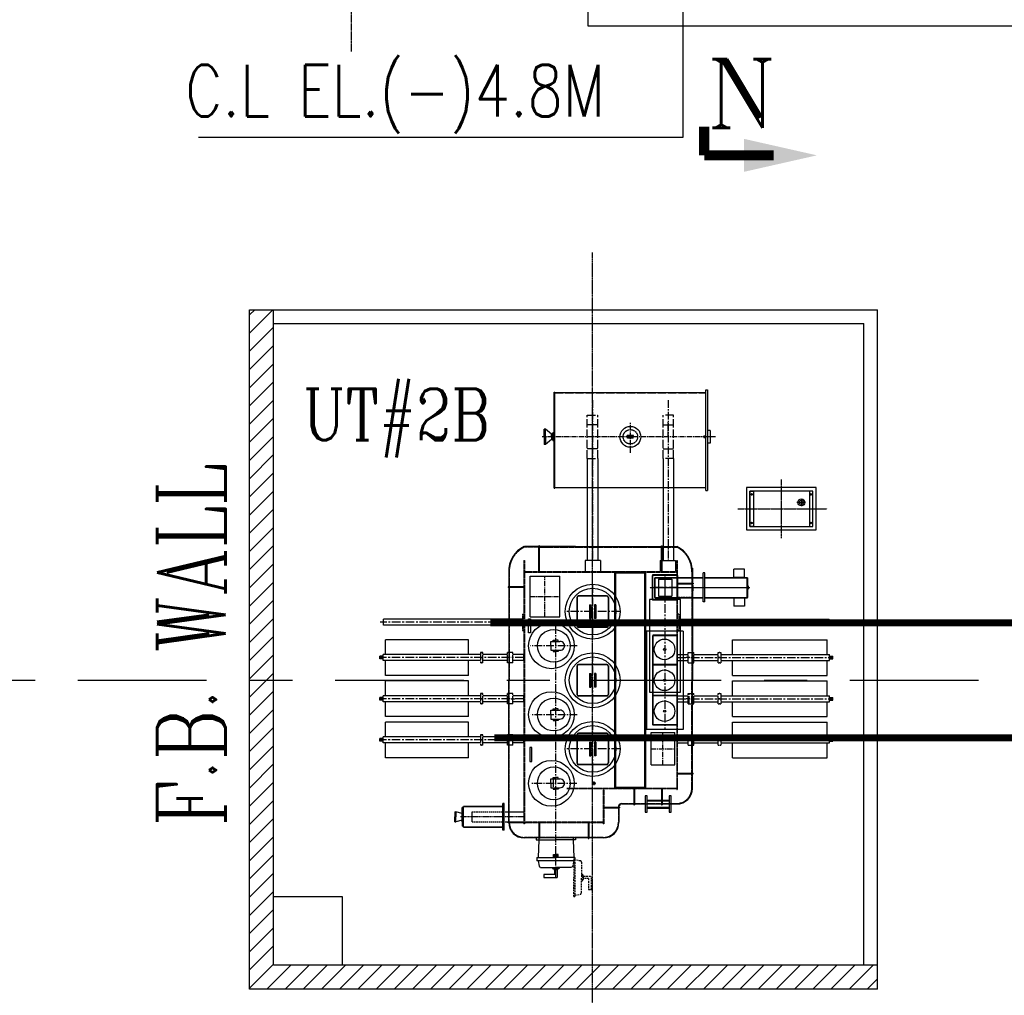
# Model space of a CAD drawing. Header units: inches. Extents: x -341304 to 31571016, y -692717 to 2132253.
# Tile 165 of 256: x 555809 to 570158, y -284074 to -269857. Entities that reach past the tile are written whole.
import ezdxf
from ezdxf.enums import TextEntityAlignment as Align

# ---------------------------------------------------------------- set-up
doc = ezdxf.new("R2010")
doc.units = ezdxf.units.IN
doc.header["$MEASUREMENT"] = 0
for name, pattern in [('0', [0]), ('ACAD_ISO02W100', [15, 12, -3]), ('CENTER', [2, 1.25, -0.25, 0.25, -0.25]), ('CENTER2', [1.125, 0.75, -0.125, 0.125, -0.125]), ('CENTERX2', [4, 2.5, -0.5, 0.5, -0.5]), ('CENTRE', [1.5, 0.75, -0.25, 0.25, -0.25]), ('DASHDOT', [1, 0.5, -0.25, 0, -0.25]), ('DASHED', [0.75, 0.5, -0.25]), ('DASHED2', [0.375, 0.25, -0.125]), ('PHANTOM2', [1.25, 0.625, -0.125, 0.125, -0.125, 0.125, -0.125])]:
    doc.linetypes.add(name, pattern=pattern)
for name, color, linetype in [('0-7-COL', 5, 'CENTER'), ('1', 7, 'Continuous'), ('ENCASING', 44, 'Continuous'), ('NGR', 3, 'Continuous'), ('STN_TR', 1, 'Continuous'), ('text', 3, 'Continuous')]:
    doc.layers.add(name, color=color, linetype=linetype)
doc.styles.add('ROMANC', font='ROMANC.SHX')
doc.styles.add('ROMANS', font='romans')
doc.styles.add('ROMANT', font='romant', dxfattribs={"height": 5})
doc.dimstyles.new('User600', dxfattribs={"dimscale": 500, "dimtxt": 1.5, "dimasz": 1.25, "dimexe": 1, "dimexo": 1, "dimgap": 0.4, "dimtad": 1, "dimdec": 0, "dimzin": 0, "dimdsep": 46, "dimtxsty": 'ROMANS', "dimcen": 1, "dimclrd": 8, "dimclre": 8, "dimclrt": 3, "dimadec": 0, "dimazin": 0, "dimtfac": 1, "dimtdec": 0, "dimtix": 1, "dimtofl": 0, "dimtmove": 0, "dimatfit": 3, "dimfxl": 1, "dimtolj": 1, "dimtzin": 0, "dimarcsym": 0})

# ---------------------------------------------------------------- blocks, each defined once
blk = doc.blocks.new('NGR')
at = {"layer": 'NGR', "color": 230, "linetype": 'CENTER2', "ltscale": 0.2}
for p, q in [((0, 429), (0, -427)), ((636, 0), (-670, 0))]:
    blk.add_line(p, q, dxfattribs=at)
at = {"layer": 'NGR', "color": 230}
for p, q in [((-352, -92), (-228, -92)), ((-292, -146), (-292, -35))]:
    blk.add_line(p, q, dxfattribs=at)
for points in [[(-508, -308), (508, -308), (508, 308), (-508, 308)], [(-458, -258), (458, -258), (458, 258), (-458, 258)], [(-458, -258), (-408, -258), (-408, 258), (-458, 258)], [(458, -258), (408, -258), (408, 258), (458, 258)]]:
    blk.add_lwpolyline(points, close=True, dxfattribs=at)
for centre, radius in [((-433, 208), 11.8), ((433, 208), 11.8), ((-292, -92), 50.5), ((-292, -92), 30.5), ((-292, -92), 6.01), ((-433, -208), 11.8), ((433, -208), 11.8)]:
    blk.add_circle(centre, radius, dxfattribs=at)
blk = doc.blocks.new('A$C71295BC6')
at = {"color": 230}
for p, q in [((-560, 2799), (-560, 4200)), ((-560, 4200), (-551, 4200)), ((-551, 2799), (-551, 4200)), ((-551, 4192), (1651, 4192)), ((1651, 2767), (1651, 4232)), ((1651, 4232), (1672, 4232)), ((1672, 4232), (1672, 2767)), ((-707, 3548), (-707, 3658)), ((-686, 3658), (-707, 3658)), ((-687, 3548), (-687, 3658)), ((-601, 3585), (-686, 3658)), ((-581, 3548), (-581, 3606)), ((-560, 3606), (-581, 3606)), ((-560, 3606), (-560, 3490)), ((1711, 3640), (1672, 3640)), ((1711, 3640), (1711, 3456)), ((-707, 3548), (-707, 3438)), ((-687, 3548), (-687, 3438)), ((-601, 3511), (-686, 3438)), ((-581, 3585), (-601, 3585)), ((-581, 3511), (-601, 3511)), ((-600, 3548), (-600, 3585)), ((-600, 3548), (-600, 3511)), ((-581, 3548), (-581, 3490)), ((-560, 3490), (-581, 3490)), ((1628, 3530), (1628, 3568)), ((1711, 3456), (1672, 3456)), ((-686, 3438), (-707, 3438)), ((-80, 3233), (-80, 1743)), ((74, 3233), (74, 1743)), ((1026, 3233), (1026, 1743)), ((1180, 3233), (1180, 1743)), ((-560, 2799), (-551, 2799)), ((-551, 2807), (1651, 2807)), ((1651, 2767), (1672, 2767)), ((-249, 1948), (-821, 1948)), ((-783, 1583), (-783, 1958)), ((-773, 1583), (-773, 1958)), ((1003, 1583), (1003, 1958)), ((1013, 1583), (1013, 1958)), ((1094, 1948), (1215, 1948)), ((-1003, 1743), (-995, 1743)), ((114, 1743), (-109, 1743)), ((-109, 1743), (-109, 1583)), ((114, 1743), (114, 1583)), ((986, 1743), (1209, 1743)), ((986, 1743), (986, 1583)), ((1209, 1743), (1209, 1583)), ((1225, 1743), (1233, 1743)), ((-1223, 1583), (-1223, 1363)), ((1453, 1633), (1453, 1413)), ((2060, 1500), (2060, 1618)), ((2212, 1618), (2060, 1618)), ((2212, 1500), (2212, 1618)), ((325, -1563), (325, 1563)), ((775, 1563), (325, 1563)), ((337, -1575), (337, 1575)), ((763, 1575), (337, 1575)), ((763, -1575), (763, 1575)), ((775, -1563), (775, 1563)), ((904, 1208), (904, 1492)), ((910, 1202), (910, 1498)), ((961, 1471), (961, 1226)), ((961, 1471), (1156, 1471)), ((1156, 1471), (1156, 1226)), ((1612, 1143), (1612, 1565)), ((1635, 1565), (1612, 1565)), ((1635, 1143), (1635, 1565)), ((2212, 1500), (2060, 1500)), ((2253, 1202), (2253, 1498)), ((2260, 1208), (2260, 1492)), ((-1003, 1363), (-1233, 1363)), ((-1233, 1363), (-1233, 1353)), ((-1003, 1353), (-1233, 1353)), ((-1223, 1353), (-1223, 0)), ((1233, 1413), (1463, 1413)), ((1233, 1403), (1463, 1403)), ((1453, 1403), (1453, 1302)), ((1460, 1398), (1453, 1398)), ((1453, 1353), (1453, 0)), ((1460, 1302), (1453, 1302)), ((1460, 1381), (1460, 1398)), ((1460, 1381), (1460, 1302)), ((1463, 1413), (1463, 1403)), ((2273, 1370), (2259, 1370)), ((2259, 1333), (2273, 1333)), ((2273, 1333), (2273, 1370)), ((-230, 1205), (-230, 795)), ((-225, 1205), (-225, 795)), ((200, 1230), (-205, 1230)), ((205, 1225), (-205, 1225)), ((225, 1205), (225, 795)), ((230, 1205), (230, 795)), ((961, 1226), (1156, 1226)), ((2212, 1200), (2060, 1200)), ((2060, 1200), (2060, 1082)), ((2212, 1200), (2212, 1082)), ((-46, 1100), (-46, 900)), ((-46, 1100), (-28, 1100)), ((-28, 1100), (-28, 900)), ((28, 1100), (28, 900)), ((46, 1100), (28, 1100)), ((46, 1100), (46, 900)), ((1635, 1143), (1612, 1143)), ((2212, 1082), (2060, 1082)), ((-1632, 890), (-3048, 890)), ((-1632, 890), (-3048, 890)), ((-3048, 801), (-3048, 890)), ((-3048, 801), (-3048, 890)), ((-1632, 890), (-3048, 890)), ((-1632, 890), (-3048, 890)), ((-3048, 801), (-3048, 890)), ((-3048, 801), (-3048, 890)), ((-1024, 890), (-1632, 890)), ((-1024, 965), (-1003, 965)), ((-46, 900), (-28, 900)), ((46, 900), (28, 900)), ((1254, 965), (1233, 965)), ((1254, 890), (1826, 890)), ((1254, 890), (1826, 890)), ((1254, 890), (1826, 890)), ((1254, 890), (1862, 890)), ((1862, 890), (3448, 890)), ((1862, 890), (3448, 890)), ((1862, 890), (3448, 890)), ((1862, 890), (3448, 890)), ((3448, 801), (3448, 890)), ((3448, 801), (3448, 890)), ((3448, 801), (3448, 890)), ((3448, 801), (3448, 890)), ((-1632, 801), (-3048, 801)), ((-1632, 801), (-3048, 801)), ((-1632, 801), (-3048, 801)), ((-1632, 801), (-3048, 801)), ((-1024, 801), (-1632, 801)), ((-1024, 727), (-1003, 727)), ((205, 775), (-205, 775)), ((205, 770), (-205, 770)), ((1254, 727), (1233, 727)), ((1254, 801), (1826, 801)), ((1254, 801), (1826, 801)), ((1254, 801), (1826, 801)), ((1254, 801), (1862, 801)), ((1862, 801), (3448, 801)), ((1862, 801), (3448, 801)), ((1862, 801), (3448, 801)), ((1862, 801), (3448, 801)), ((-3019, 375), (-3019, 591)), ((-3019, 375), (-3019, 591)), ((-1807, 591), (-3019, 591)), ((-3019, 375), (-3019, 591)), ((-1807, 375), (-1807, 591)), ((-576, 566), (-576, 586)), ((-576, 586), (-538, 586)), ((-500, 586), (-538, 586)), ((-500, 566), (-500, 586)), ((2037, 375), (2037, 591)), ((2037, 591), (3419, 591)), ((3419, 375), (3419, 591)), ((3419, 375), (3419, 591)), ((3419, 375), (3419, 591)), ((-608, 567), (-476, 567)), ((-608, 502), (-608, 567)), ((-608, 502), (-608, 437)), ((-608, 437), (-476, 437)), ((-576, 437), (-576, 418)), ((-500, 437), (-500, 418)), ((-3052, 351), (-3100, 351)), ((-3100, 311), (-3100, 351)), ((-3100, 311), (-3100, 351)), ((-3052, 351), (-3100, 351)), ((-3052, 351), (-3100, 351)), ((-3100, 311), (-3100, 351)), ((-3100, 311), (-3100, 351)), ((-3052, 351), (-3100, 351)), ((-3052, 311), (-3100, 311)), ((-3052, 311), (-3100, 311)), ((-3052, 311), (-3100, 311)), ((-3052, 311), (-3100, 311)), ((-1636, 375), (-3052, 375)), ((-1636, 375), (-3052, 375)), ((-3052, 286), (-3052, 375)), ((-3052, 286), (-3052, 375)), ((-1636, 375), (-3052, 375)), ((-1636, 375), (-3052, 375)), ((-3052, 286), (-3052, 375)), ((-3052, 286), (-3052, 375)), ((-1622, 406), (-1616, 406)), ((-1243, 375), (-1600, 375)), ((-1243, 375), (-1600, 375)), ((-1243, 375), (-1600, 375)), ((-1243, 375), (-1600, 375)), ((-1003, 375), (-1161, 375)), ((-1003, 375), (-1161, 375)), ((-1003, 375), (-1161, 375)), ((-1003, 375), (-1161, 375)), ((-1003, 286), (-1003, 375)), ((-576, 418), (-538, 418)), ((-500, 418), (-538, 418)), ((1233, 375), (1391, 375)), ((1233, 375), (1391, 375)), ((1233, 375), (1391, 375)), ((1233, 375), (1391, 375)), ((1233, 286), (1233, 375)), ((1473, 375), (1830, 375)), ((1473, 375), (1830, 375)), ((1473, 375), (1830, 375)), ((1473, 375), (1830, 375)), ((1852, 406), (1846, 406)), ((1866, 375), (3452, 375)), ((1866, 375), (3452, 375)), ((1866, 375), (3452, 375)), ((1866, 375), (3452, 375)), ((3452, 286), (3452, 375)), ((3452, 286), (3452, 375)), ((3452, 286), (3452, 375)), ((3452, 286), (3452, 375)), ((3452, 351), (3500, 351)), ((3452, 351), (3500, 351)), ((3452, 351), (3500, 351)), ((3452, 351), (3500, 351)), ((3452, 311), (3500, 311)), ((3452, 311), (3500, 311)), ((3452, 311), (3500, 311)), ((3452, 311), (3500, 311)), ((3500, 311), (3500, 351)), ((3500, 311), (3500, 351)), ((3500, 311), (3500, 351)), ((3500, 311), (3500, 351)), ((-1636, 286), (-3052, 286)), ((-1636, 286), (-3052, 286)), ((-1636, 286), (-3052, 286)), ((-1636, 286), (-3052, 286)), ((-3019, 71), (-3019, 286)), ((-3019, 71), (-3019, 286)), ((-3019, 71), (-3019, 286)), ((-1807, 71), (-1807, 286)), ((-1622, 256), (-1616, 256)), ((-1243, 286), (-1600, 286)), ((-1243, 286), (-1600, 286)), ((-1243, 286), (-1600, 286)), ((-1243, 286), (-1600, 286)), ((-1003, 286), (-1161, 286)), ((-1003, 286), (-1161, 286)), ((-1003, 286), (-1161, 286)), ((-1003, 286), (-1161, 286)), ((-230, 205), (-230, -205)), ((-225, 205), (-225, -205)), ((200, 230), (-205, 230)), ((205, 225), (-205, 225)), ((225, 205), (225, -205)), ((230, 205), (230, -205)), ((1225, 229), (875, 229)), ((1225, 221), (875, 221)), ((1233, 286), (1391, 286)), ((1233, 286), (1391, 286)), ((1233, 286), (1391, 286)), ((1233, 286), (1391, 286)), ((1473, 286), (1830, 286)), ((1473, 286), (1830, 286)), ((1473, 286), (1830, 286)), ((1473, 286), (1830, 286)), ((1852, 256), (1846, 256)), ((1866, 286), (3452, 286)), ((1866, 286), (3452, 286)), ((1866, 286), (3452, 286)), ((1866, 286), (3452, 286)), ((2037, 71), (2037, 286)), ((3419, 71), (3419, 286)), ((3419, 71), (3419, 286)), ((3419, 71), (3419, 286)), ((-1807, 71), (-3019, 71)), ((-1807, 71), (-3019, 71)), ((-1807, 71), (-3019, 71)), ((-46, 100), (-46, -100)), ((-46, 100), (-28, 100)), ((-28, 100), (-28, -100)), ((28, 100), (28, -100)), ((46, 100), (28, 100)), ((46, 100), (46, -100)), ((2037, 71), (3419, 71)), ((2037, 71), (3419, 71)), ((2037, 71), (3419, 71)), ((-3019, -225), (-3019, -9)), ((-3019, -225), (-3019, -9)), ((-1807, -9), (-3019, -9)), ((-3019, -225), (-3019, -9)), ((-1807, -225), (-1807, -9)), ((-1223, -2067), (-1223, 0)), ((-46, -100), (-28, -100)), ((46, -100), (28, -100)), ((1453, -1353), (1453, 0)), ((2037, -225), (2037, -9)), ((2037, -9), (3419, -9)), ((3419, -225), (3419, -9)), ((3419, -225), (3419, -9)), ((3419, -225), (3419, -9)), ((-3052, -249), (-3100, -249)), ((-3100, -289), (-3100, -249)), ((-3100, -289), (-3100, -249)), ((-3052, -249), (-3100, -249)), ((-3052, -249), (-3100, -249)), ((-3100, -289), (-3100, -249)), ((-3100, -289), (-3100, -249)), ((-3052, -249), (-3100, -249)), ((-1636, -225), (-3052, -225)), ((-1636, -225), (-3052, -225)), ((-3052, -314), (-3052, -225)), ((-3052, -314), (-3052, -225)), ((-1636, -225), (-3052, -225)), ((-1636, -225), (-3052, -225)), ((-3052, -314), (-3052, -225)), ((-3052, -314), (-3052, -225)), ((-1622, -194), (-1616, -194)), ((-1243, -225), (-1600, -225)), ((-1243, -225), (-1600, -225)), ((-1243, -225), (-1600, -225)), ((-1243, -225), (-1600, -225)), ((-1003, -225), (-1161, -225)), ((-1003, -225), (-1161, -225)), ((-1003, -225), (-1161, -225)), ((-1003, -225), (-1161, -225)), ((-1003, -314), (-1003, -225)), ((205, -225), (-205, -225)), ((205, -230), (-205, -230)), ((1225, -221), (875, -221)), ((1225, -229), (875, -229)), ((1233, -225), (1391, -225)), ((1233, -225), (1391, -225)), ((1233, -225), (1391, -225)), ((1233, -225), (1391, -225)), ((1233, -314), (1233, -225)), ((1473, -225), (1830, -225)), ((1473, -225), (1830, -225)), ((1473, -225), (1830, -225)), ((1473, -225), (1830, -225)), ((1852, -194), (1846, -194)), ((1866, -225), (3452, -225)), ((1866, -225), (3452, -225)), ((1866, -225), (3452, -225)), ((1866, -225), (3452, -225)), ((3452, -314), (3452, -225)), ((3452, -314), (3452, -225)), ((3452, -314), (3452, -225)), ((3452, -314), (3452, -225)), ((3452, -249), (3500, -249)), ((3452, -249), (3500, -249)), ((3452, -249), (3500, -249)), ((3452, -249), (3500, -249)), ((3500, -289), (3500, -249)), ((3500, -289), (3500, -249)), ((3500, -289), (3500, -249)), ((3500, -289), (3500, -249)), ((-3052, -289), (-3100, -289)), ((-3052, -289), (-3100, -289)), ((-3052, -289), (-3100, -289)), ((-3052, -289), (-3100, -289)), ((-1636, -314), (-3052, -314)), ((-1636, -314), (-3052, -314)), ((-1636, -314), (-3052, -314)), ((-1636, -314), (-3052, -314)), ((-3019, -529), (-3019, -314)), ((-3019, -529), (-3019, -314)), ((-3019, -529), (-3019, -314)), ((-1807, -529), (-1807, -314)), ((-1622, -344), (-1616, -344)), ((-1243, -314), (-1600, -314)), ((-1243, -314), (-1600, -314)), ((-1243, -314), (-1600, -314)), ((-1243, -314), (-1600, -314)), ((-1003, -314), (-1161, -314)), ((-1003, -314), (-1161, -314)), ((-1003, -314), (-1161, -314)), ((-1003, -314), (-1161, -314)), ((-576, -416), (-538, -416)), ((-576, -436), (-576, -416)), ((-500, -416), (-538, -416)), ((-500, -436), (-500, -416)), ((1233, -314), (1391, -314)), ((1233, -314), (1391, -314)), ((1233, -314), (1391, -314)), ((1233, -314), (1391, -314)), ((1473, -314), (1830, -314)), ((1473, -314), (1830, -314)), ((1473, -314), (1830, -314)), ((1473, -314), (1830, -314)), ((1852, -344), (1846, -344)), ((1866, -314), (3452, -314)), ((1866, -314), (3452, -314)), ((1866, -314), (3452, -314)), ((1866, -314), (3452, -314)), ((2037, -529), (2037, -314)), ((3419, -529), (3419, -314)), ((3419, -529), (3419, -314)), ((3419, -529), (3419, -314)), ((3452, -289), (3500, -289)), ((3452, -289), (3500, -289)), ((3452, -289), (3500, -289)), ((3452, -289), (3500, -289)), ((-1807, -529), (-3019, -529)), ((-1807, -529), (-3019, -529)), ((-1807, -529), (-3019, -529)), ((-608, -435), (-476, -435)), ((-608, -500), (-608, -435)), ((-608, -500), (-608, -565)), ((-608, -565), (-476, -565)), ((-576, -565), (-576, -584)), ((-500, -565), (-500, -584)), ((2037, -529), (3419, -529)), ((2037, -529), (3419, -529)), ((2037, -529), (3419, -529)), ((-3019, -825), (-3019, -609)), ((-3019, -825), (-3019, -609)), ((-1807, -609), (-3019, -609)), ((-3019, -825), (-3019, -609)), ((-1807, -825), (-1807, -609)), ((-576, -584), (-538, -584)), ((-500, -584), (-538, -584)), ((2037, -825), (2037, -609)), ((2037, -609), (3419, -609)), ((3419, -825), (3419, -609)), ((3419, -825), (3419, -609)), ((3419, -825), (3419, -609)), ((-3052, -849), (-3100, -849)), ((-3100, -889), (-3100, -849)), ((-3100, -889), (-3100, -849)), ((-3052, -849), (-3100, -849)), ((-3052, -849), (-3100, -849)), ((-3100, -889), (-3100, -849)), ((-3100, -889), (-3100, -849)), ((-3052, -849), (-3100, -849)), ((-1636, -825), (-3052, -825)), ((-1636, -825), (-3052, -825)), ((-3052, -914), (-3052, -825)), ((-3052, -914), (-3052, -825)), ((-1636, -825), (-3052, -825)), ((-1636, -825), (-3052, -825)), ((-3052, -914), (-3052, -825)), ((-3052, -914), (-3052, -825)), ((-1622, -794), (-1616, -794)), ((-1243, -825), (-1600, -825)), ((-1243, -825), (-1600, -825)), ((-1243, -825), (-1600, -825)), ((-1243, -825), (-1600, -825)), ((-1003, -825), (-1161, -825)), ((-1003, -825), (-1161, -825)), ((-1003, -825), (-1161, -825)), ((-1003, -825), (-1161, -825)), ((-1003, -914), (-1003, -825)), ((-230, -795), (-230, -1205)), ((-225, -795), (-225, -1205)), ((200, -770), (-205, -770)), ((205, -775), (-205, -775)), ((225, -795), (225, -1205)), ((230, -795), (230, -1205)), ((1233, -825), (1391, -825)), ((1233, -825), (1391, -825)), ((1233, -825), (1391, -825)), ((1233, -825), (1391, -825)), ((1233, -914), (1233, -825)), ((1473, -825), (1830, -825)), ((1473, -825), (1830, -825)), ((1473, -825), (1830, -825)), ((1473, -825), (1830, -825)), ((1866, -825), (3452, -825)), ((1866, -825), (3452, -825)), ((1866, -825), (3452, -825)), ((1866, -825), (3452, -825)), ((3452, -914), (3452, -825)), ((3452, -914), (3452, -825)), ((3452, -914), (3452, -825)), ((3452, -914), (3452, -825)), ((3452, -849), (3500, -849)), ((3452, -849), (3500, -849)), ((3452, -849), (3500, -849)), ((3452, -849), (3500, -849)), ((3500, -889), (3500, -849)), ((3500, -889), (3500, -849)), ((3500, -889), (3500, -849)), ((3500, -889), (3500, -849)), ((-3052, -889), (-3100, -889)), ((-3052, -889), (-3100, -889)), ((-3052, -889), (-3100, -889)), ((-3052, -889), (-3100, -889)), ((-1636, -914), (-3052, -914)), ((-1636, -914), (-3052, -914)), ((-1636, -914), (-3052, -914)), ((-1636, -914), (-3052, -914)), ((-3019, -1129), (-3019, -914)), ((-3019, -1129), (-3019, -914)), ((-3019, -1129), (-3019, -914)), ((-1807, -1129), (-1807, -914)), ((-1622, -944), (-1616, -944)), ((-1243, -914), (-1600, -914)), ((-1243, -914), (-1600, -914)), ((-1243, -914), (-1600, -914)), ((-1243, -914), (-1600, -914)), ((-1003, -914), (-1161, -914)), ((-1003, -914), (-1161, -914)), ((-1003, -914), (-1161, -914)), ((-1003, -914), (-1161, -914)), ((-46, -900), (-46, -1100)), ((-46, -900), (-28, -900)), ((-28, -900), (-28, -1100)), ((28, -900), (28, -1100)), ((46, -900), (28, -900)), ((46, -900), (46, -1100)), ((1233, -914), (1391, -914)), ((1233, -914), (1391, -914)), ((1233, -914), (1391, -914)), ((1233, -914), (1391, -914)), ((1473, -914), (1830, -914)), ((1473, -914), (1830, -914)), ((1473, -914), (1830, -914)), ((1473, -914), (1830, -914)), ((1866, -914), (3452, -914)), ((1866, -914), (3452, -914)), ((1866, -914), (3452, -914)), ((1866, -914), (3452, -914)), ((2037, -1129), (2037, -914)), ((3419, -1129), (3419, -914)), ((3419, -1129), (3419, -914)), ((3419, -1129), (3419, -914)), ((3452, -889), (3500, -889)), ((3452, -889), (3500, -889)), ((3452, -889), (3500, -889)), ((3452, -889), (3500, -889)), ((-1807, -1129), (-3019, -1129)), ((-1807, -1129), (-3019, -1129)), ((-1807, -1129), (-3019, -1129)), ((-46, -1100), (-28, -1100)), ((46, -1100), (28, -1100)), ((2037, -1129), (3419, -1129)), ((2037, -1129), (3419, -1129)), ((2037, -1129), (3419, -1129)), ((205, -1225), (-205, -1225)), ((205, -1230), (-205, -1230)), ((64, -1225), (76, -1225)), ((-576, -1418), (-538, -1418)), ((-576, -1438), (-576, -1418)), ((-500, -1418), (-538, -1418)), ((-500, -1438), (-500, -1418)), ((1233, -1353), (1463, -1353)), ((1233, -1363), (1463, -1363)), ((1453, -1583), (1453, -1363)), ((1463, -1363), (1463, -1353)), ((-608, -1502), (-608, -1437)), ((-608, -1437), (-476, -1437)), ((-608, -1502), (-608, -1567)), ((-608, -1567), (-476, -1567)), ((-576, -1567), (-576, -1586)), ((-500, -1567), (-500, -1586)), ((17, -1475), (17, -1527)), ((775, -1563), (325, -1563)), ((763, -1575), (337, -1575)), ((-576, -1586), (-538, -1586)), ((-500, -1586), (-538, -1586)), ((600, -1583), (600, -1813)), ((610, -1583), (610, -1813)), ((1003, -1583), (1003, -1813)), ((1013, -1583), (1013, -1813)), ((1233, -1598), (1225, -1598)), ((-1901, -1990), (-1901, -1852)), ((-1881, -1838), (-1310, -1838)), ((-1881, -1838), (-1310, -1838)), ((-1881, -2142), (-1881, -1838)), ((-1881, -2142), (-1881, -1838)), ((-1310, -1840), (-1881, -1840)), ((-1310, -2183), (-1310, -1797)), ((-1310, -2183), (-1310, -1797)), ((-1289, -1797), (-1310, -1797)), ((-1289, -2183), (-1289, -1797)), ((-1289, -2183), (-1289, -1797)), ((163, -1848), (393, -1848)), ((163, -1858), (383, -1858)), ((383, -1848), (383, -1846)), ((383, -1858), (393, -1858)), ((-2006, -1915), (-2006, -1990)), ((-2006, -2065), (-2006, -1990)), ((-1901, -1940), (-1995, -1915)), ((-1995, -1915), (-1995, -1990)), ((-1995, -2065), (-1995, -1990)), ((-1901, -1915), (-1901, -1990)), ((-1901, -1990), (-1901, -2128)), ((-1901, -2065), (-1901, -1990)), ((-1755, -2065), (-1755, -1915)), ((-1263, -1915), (-1003, -1915)), ((775, -1923), (796, -1923)), ((-1901, -2040), (-1995, -2065)), ((-1310, -2140), (-1881, -2140)), ((-1881, -2142), (-1310, -2142)), ((-1269, -2065), (-1003, -2065)), ((-1003, -2067), (-1233, -2067)), ((-1233, -2077), (-1233, -2067)), ((-1003, -2077), (-1233, -2077)), ((-1223, -2078), (-1223, -2077)), ((-995, -2093), (-1003, -2093)), ((-783, -2078), (-783, -2308)), ((-773, -2078), (-773, -2308)), ((-67, -2078), (-67, -2308)), ((-57, -2078), (-57, -2308)), ((163, -2093), (155, -2093)), ((-1289, -2183), (-1310, -2183)), ((-1289, -2183), (-1310, -2183)), ((-249, -2298), (-821, -2298)), ((-821, -2298), (-821, -2326)), ((-821, -2326), (-535, -2326)), ((-785, -2326), (-796, -2582)), ((-785, -2298), (-785, -2326)), ((-249, -2326), (-535, -2326)), ((-285, -2298), (-285, -2326)), ((-284, -2326), (-274, -2582)), ((-249, -2298), (-249, -2326)), ((-67, -2308), (-57, -2308)), ((163, -2298), (-57, -2298)), ((-811, -2582), (-535, -2582)), ((-811, -2582), (-811, -2613)), ((-572, -2537), (-538, -2537)), ((-572, -2582), (-572, -2537)), ((-504, -2537), (-538, -2537)), ((-258, -2582), (-535, -2582)), ((-504, -2582), (-504, -2537)), ((-811, -2616), (-811, -2631)), ((-275, -2631), (-811, -2631)), ((-793, -2631), (-780, -2707)), ((-758, -2726), (-535, -2726)), ((-583, -2726), (-583, -2742)), ((-312, -2726), (-535, -2726)), ((-486, -2726), (-486, -2742)), ((-551, -2831), (-709, -2831)), ((-709, -2831), (-709, -2874)), ((-583, -2742), (-536, -2742)), ((-564, -2742), (-564, -2758)), ((-564, -2758), (-536, -2758)), ((-551, -2831), (-551, -2758)), ((-536, -2758), (-506, -2758)), ((-486, -2742), (-534, -2742)), ((-519, -2758), (-519, -2874)), ((-506, -2742), (-506, -2758)), ((-709, -2874), (-519, -2874))]:
    blk.add_line(p, q, dxfattribs=at)
at = {"color": 230, "linetype": 'ACAD_ISO02W100', "ltscale": 10}
for p, q in [((-551, 4188), (1651, 4188)), ((-80, 3233), (-80, 3863)), ((-80, 3863), (74, 3863)), ((74, 3233), (74, 3863)), ((1026, 3233), (1026, 3863)), ((1180, 3863), (1026, 3863)), ((1180, 3233), (1180, 3863)), ((-80, 3233), (74, 3233)), ((1180, 3233), (1026, 3233)), ((-551, 2811), (1651, 2811))]:
    blk.add_line(p, q, dxfattribs=at)
at = {"color": 230, "linetype": 'CENTER2', "ltscale": 150}
for p, q in [((-3, 4083), (-3, 1740)), ((1103, 4083), (1103, 1740)), ((-538, -2868), (-537, 878)), ((-227, 500), (-904, 500)), ((-1636, 406), (-1636, 256)), ((-1622, 406), (-1636, 406)), ((-1600, 406), (-1616, 406)), ((-1600, 256), (-1600, 406)), ((-1243, 256), (-1243, 406)), ((-1161, 256), (-1161, 406)), ((1391, 256), (1391, 406)), ((1473, 256), (1473, 406)), ((1830, 256), (1830, 406)), ((1830, 406), (1846, 406)), ((1852, 406), (1866, 406)), ((1866, 406), (1866, 256)), ((-1622, 256), (-1636, 256)), ((-1600, 256), (-1616, 256)), ((1830, 256), (1846, 256)), ((1852, 256), (1866, 256)), ((-1636, -194), (-1636, -344)), ((-1622, -194), (-1636, -194)), ((-1600, -194), (-1616, -194)), ((-1600, -344), (-1600, -194)), ((-1243, -344), (-1243, -194)), ((-1161, -344), (-1161, -194)), ((1391, -344), (1391, -194)), ((1407, -344), (1407, -194)), ((1473, -344), (1473, -194)), ((1830, -344), (1830, -194)), ((1830, -194), (1846, -194)), ((1852, -194), (1866, -194)), ((1866, -194), (1866, -344)), ((-1622, -344), (-1636, -344)), ((-1600, -344), (-1616, -344)), ((1830, -344), (1846, -344)), ((1852, -344), (1866, -344)), ((-227, -502), (-903, -502)), ((-1636, -794), (-1636, -944)), ((-1622, -794), (-1636, -794)), ((-1600, -794), (-1616, -794)), ((-1600, -944), (-1600, -794)), ((-1243, -944), (-1243, -794)), ((-1161, -944), (-1161, -794)), ((1391, -944), (1391, -794)), ((1473, -944), (1473, -794)), ((1830, -944), (1830, -794)), ((1830, -794), (1846, -794)), ((1852, -794), (1866, -794)), ((1866, -794), (1866, -944)), ((-1622, -944), (-1636, -944)), ((-1600, -944), (-1616, -944)), ((1830, -944), (1846, -944)), ((1852, -944), (1866, -944)), ((-231, -1502), (-896, -1502))]:
    blk.add_line(p, q, dxfattribs=at)
at = {"color": 230, "linetype": 'CENTER2', "ltscale": 100}
for p, q in [((-3, 3548), (-3, 3759)), ((550, 3312), (550, 3759)), ((1103, 3548), (1103, 3759)), ((1790, 3548), (-735, 3548)), ((-695, 926), (-695, 1516)), ((-910, 1221), (-480, 1221)), ((1024, -1234), (1024, -762)), ((852, -998), (1196, -998))]:
    blk.add_line(p, q, dxfattribs=at)
at = {"color": 230, "linetype": 'PHANTOM2', "ltscale": 300}
for p, q in [((74, 3721), (-80, 3721)), ((1026, 3721), (1180, 3721)), ((74, 3375), (-80, 3375)), ((1026, 3375), (1180, 3375))]:
    blk.add_line(p, q, dxfattribs=at)
at = {"color": 230, "ltscale": 10}
for p, q in [((-783, 1948), (-995, 1948)), ((-773, 1958), (-783, 1958)), ((-773, 1958), (-783, 1958)), ((-773, 1948), (1003, 1948)), ((1003, 1958), (1013, 1958)), ((1003, 1958), (1013, 1958)), ((1013, 1948), (1225, 1948)), ((42, -1501), (-9, -1501)), ((17, -1501), (42, -1501)), ((383, -1858), (383, -2070)), ((393, -1848), (393, -1858)), ((393, -1848), (393, -1858)), ((425, -1803), (600, -1803)), ((600, -1813), (610, -1813)), ((600, -1813), (610, -1813)), ((610, -1803), (1003, -1803)), ((1003, -1813), (1013, -1813)), ((1003, -1813), (1013, -1813)), ((1013, -1803), (1225, -1803)), ((-783, -2298), (-995, -2298)), ((-773, -2308), (-783, -2308)), ((-773, -2308), (-783, -2308)), ((-773, -2308), (-783, -2308)), ((-773, -2308), (-783, -2308)), ((-67, -2298), (-773, -2298))]:
    blk.add_line(p, q, dxfattribs=at)
at = {"color": 230, "linetype": 'DASHED2', "ltscale": 10}
for p, q in [((-783, 1940), (-995, 1940)), ((-773, 1940), (1003, 1940)), ((1013, 1940), (1225, 1940)), ((-1003, 1743), (-1003, -2093)), ((-995, 1743), (-995, -2093)), ((1225, 1743), (1225, -1598)), ((1233, 1743), (1233, -1598)), ((-995, 1583), (1225, 1583)), ((1445, 1625), (1445, 1413)), ((-1215, 1575), (-1215, 1363)), ((-995, 1575), (1225, 1575)), ((-1215, 1353), (-1215, 0)), ((1445, 1403), (1445, 0)), ((-1024, 965), (-1024, 727)), ((1254, 965), (1254, 727)), ((-1215, -2067), (-1215, 0)), ((1445, -1353), (1445, 0)), ((1445, -1575), (1445, -1363)), ((1225, -1575), (-375, -1575)), ((1225, -1583), (-375, -1583)), ((155, -1583), (155, -2093)), ((163, -1583), (163, -2093)), ((375, -1858), (375, -2070)), ((425, -1795), (600, -1795)), ((610, -1795), (1003, -1795)), ((1013, -1795), (1225, -1795)), ((-1215, -2070), (-1215, -2077)), ((155, -2070), (-995, -2070)), ((155, -2078), (-995, -2078)), ((-783, -2290), (-995, -2290)), ((-67, -2290), (-773, -2290)), ((155, -2290), (-57, -2290))]:
    blk.add_line(p, q, dxfattribs=at)
at = {"color": 230, "ltscale": 100}
for p, q in [((-910, 926), (-910, 1516)), ((-910, 1516), (-480, 1516)), ((-480, 926), (-480, 1516)), ((-910, 926), (-480, 926)), ((852, -1234), (852, -762)), ((852, -762), (1196, -762)), ((1196, -1234), (1196, -762)), ((852, -1234), (1196, -1234))]:
    blk.add_line(p, q, dxfattribs=at)
at = {"color": 230, "linetype": 'ByBlock', "ltscale": 50}
for p, q in [((1235, 1527), (868, 1527)), ((868, 1527), (868, 1173)), ((1227, 1535), (873, 1535)), ((873, 1535), (873, 1168)), ((1227, 1535), (1227, 1168)), ((1235, 1527), (1235, 1173)), ((1235, 1173), (868, 1173)), ((1227, 1168), (873, 1168)), ((1230, 650), (870, 650)), ((870, 650), (870, -650)), ((1225, 655), (875, 655)), ((875, 655), (875, -655)), ((1225, 658), (1225, -658)), ((1230, 650), (1230, -650)), ((1230, -650), (870, -650)), ((1225, -655), (875, -655))]:
    blk.add_line(p, q, dxfattribs=at)
at = {"color": 230, "linetype": 'CENTER'}
for p, q in [((904, 1492), (1612, 1492)), ((910, 1498), (1612, 1498)), ((1635, 1498), (2253, 1498)), ((1635, 1492), (2260, 1492)), ((834, 1350), (2290, 1350)), ((904, 1208), (1612, 1208)), ((910, 1202), (1612, 1202)), ((1635, 1208), (2260, 1208)), ((1635, 1202), (2253, 1202))]:
    blk.add_line(p, q, dxfattribs=at)
at = {"color": 230, "linetype": 'CENTERX2', "ltscale": 50}
for p, q in [((1050, 1510), (1050, -717)), ((0, 1400), (0, 600)), ((1235, 1350), (868, 1350)), ((400, 1000), (-400, 1000)), ((-999, 846), (-3096, 846)), ((1229, 846), (3496, 846)), ((-1003, 331), (-3100, 331)), ((0, 400), (0, -400)), ((1233, 331), (3500, 331)), ((-1003, -269), (-3100, -269)), ((1233, -269), (3500, -269)), ((0, -600), (0, -1400)), ((-1003, -869), (-3100, -869)), ((400, -1000), (-400, -1000)), ((1233, -869), (3500, -869)), ((-575, -1435), (-575, -1554))]:
    blk.add_line(p, q, dxfattribs=at)
at = {"color": 230, "linetype": 'CENTER', "ltscale": 0.5}
blk.add_line((1050, 1470), (1050, 1208), dxfattribs=at)
at = {"color": 230, "linetype": 'DASHED', "ltscale": 50}
for p, q in [((1458, 1204), (1233, 1204)), ((-258, -2582), (-258, -2613)), ((-274, -2615), (-290, -2707)), ((-274, -2597), (-274, -2873)), ((-274, -2613), (-182, -2628)), ((-258, -2613), (-258, -3150)), ((-164, -2650), (-164, -2873)), ((-163, -2825), (-147, -2825)), ((-147, -2825), (-147, -2872)), ((-147, -2845), (-131, -2845)), ((-131, -2875), (-131, -2845)), ((-131, -2857), (-15, -2857)), ((-15, -3047), (-15, -2857)), ((-274, -3150), (-274, -2873)), ((-164, -3097), (-164, -2873)), ((-163, -2922), (-147, -2922)), ((-147, -2922), (-147, -2875)), ((-147, -2902), (-131, -2902)), ((-58, -2890), (-132, -2890)), ((-131, -2902), (-131, -2875)), ((-58, -2890), (-58, -3047)), ((-274, -3150), (-258, -3150)), ((-258, -3131), (-182, -3119)), ((-58, -3047), (-15, -3047))]:
    blk.add_line(p, q, dxfattribs=at)
at = {"color": 230, "ltscale": 50}
for p, q in [((1317, 717), (783, 717)), ((783, 717), (783, -717)), ((1317, 717), (1317, -717)), ((1317, -717), (783, -717))]:
    blk.add_line(p, q, dxfattribs=at)
at = {"color": 230, "linetype": 'CENTER2', "ltscale": 125}
for p, q in [((-1626, 331), (-1594, 331)), ((-1161, 406), (-1243, 406)), ((1417, 331), (1365, 331)), ((1417, 331), (1365, 331)), ((1391, 406), (1473, 406)), ((1856, 331), (1824, 331)), ((-1161, 256), (-1243, 256)), ((1391, 256), (1473, 256)), ((-1626, -269), (-1594, -269)), ((-1161, -194), (-1243, -194)), ((-1187, -269), (-1135, -269)), ((-1187, -269), (-1135, -269)), ((1417, -269), (1365, -269)), ((1417, -269), (1365, -269)), ((1391, -194), (1473, -194)), ((1856, -269), (1824, -269)), ((-1161, -344), (-1243, -344)), ((1391, -344), (1473, -344)), ((-1161, -794), (-1243, -794)), ((1391, -794), (1473, -794)), ((-1626, -869), (-1594, -869)), ((-1161, -944), (-1243, -944)), ((-1187, -869), (-1135, -869)), ((-1187, -869), (-1135, -869)), ((1417, -869), (1365, -869)), ((1417, -869), (1365, -869)), ((1391, -944), (1473, -944)), ((1856, -869), (1824, -869))]:
    blk.add_line(p, q, dxfattribs=at)
at = {"color": 230, "linetype": 'PHANTOM2', "ltscale": 125}
for p, q in [((-1882, -1852), (-1901, -1852)), ((-2006, -1915), (-1995, -1915)), ((-2006, -2065), (-1995, -2065)), ((-1882, -2128), (-1901, -2128))]:
    blk.add_line(p, q, dxfattribs=at)
at = {"color": 230, "linetype": 'CENTER', "ltscale": 10}
blk.add_line((-1003, -1990), (-1927, -1990), dxfattribs=at)
at = {"color": 230, "linetype": 'DASHED', "ltscale": 40}
for p, q in [((-1755, -1915), (-1268, -1915)), ((-1755, -2065), (-1268, -2065))]:
    blk.add_line(p, q, dxfattribs=at)
at = {"color": 230, "ltscale": 10}
for points in [[(-906, 896), (-906, 691), (-936, 691), (-937, 896)], [(-884, -1183), (-884, -979), (-915, -979), (-915, -1183)]]:
    blk.add_lwpolyline(points, close=True, dxfattribs=at)
at = {"color": 230}
for points in [[(796, -1923), (796, -1686), (766, -1686), (766, -1923)], [(1146, -1923), (1146, -1686), (1117, -1686), (1117, -1923)]]:
    blk.add_lwpolyline(points, close=True, dxfattribs=at)
for points in [[(1117, -1761), (796, -1761), (796, -1745), (1117, -1745)], [(1117, -1867), (796, -1867), (796, -1850), (1117, -1850)]]:
    blk.add_lwpolyline(points, dxfattribs=at)
at = {"color": 230, "linetype": 'ACAD_ISO02W100', "ltscale": 2}
blk.add_circle((550, 3548), 105, dxfattribs=at)
at = {"color": 230}
for centre, radius in [((1628, 3548), 12.3), ((0, 1000), 400), ((0, 1000), 340), ((1048, 450), 150), ((0, 0), 400), ((0, 0), 340), ((1048, 0), 150), ((1048, -450), 150), ((0, -1000), 400), ((0, -1000), 340), ((17, -1501), 19.1), ((17, -1501), 11.6), ((-538, -2560), 16.3), ((-538, -2560), 7.49)]:
    blk.add_circle(centre, radius, dxfattribs=at)
at = {"color": 230, "ltscale": 125}
for centre, radius in [((-600, 502), 333), ((-566, 502), 239), ((-600, -500), 333), ((-566, -500), 239), ((-600, -1502), 333), ((-566, -1502), 239)]:
    blk.add_circle(centre, radius, dxfattribs=at)
at = {"color": 230, "linetype": '0'}
for centre in [(1050, 450), (1050, 0), (1050, -450)]:
    blk.add_circle(centre, 15.2, dxfattribs=at)
at = {"color": 230}
for centre, radius, start, end in [((-832, 1592), 392, 114.6409, 182.5438), ((1062, 1592), 392, 357.4562, 65.3591), ((-205, 1205), 25, 90, 180), ((-205, 1205), 20, 90, 180), ((205, 1205), 25, 0, 90), ((205, 1205), 20, 0, 90), ((-205, 795), 25, 180, 270), ((-205, 795), 20, 180, 270), ((205, 795), 20, 270, 0), ((205, 795), 25, 270, 0), ((-475, 502), 64.8, 268.5953, 91.4047), ((-205, 205), 25, 90, 180), ((-205, 205), 20, 90, 180), ((205, 205), 25, 0, 90), ((205, 205), 20, 0, 90), ((-205, -205), 25, 180, 270), ((-205, -205), 20, 180, 270), ((205, -205), 20, 270, 0), ((205, -205), 25, 270, 0), ((-475, -500), 64.8, 268.5953, 91.4047), ((-205, -795), 25, 90, 180), ((-205, -795), 20, 90, 180), ((205, -795), 25, 0, 90), ((205, -795), 20, 0, 90), ((-205, -1205), 25, 180, 270), ((-205, -1205), 20, 180, 270), ((205, -1205), 20, 270, 0), ((205, -1205), 25, 270, 0), ((-475, -1502), 64.8, 268.5953, 91.4047), ((1225, -1575), 228, 270, 0), ((425, -1845), 50, 90, 183.4398), ((425, -1845), 42, 90, 181.7678), ((-995, -2070), 228, 180, 270), ((155, -2070), 228, 270, 0), ((-758, -2703), 22.5, 189.4727, 270), ((-312, -2703), 22.5, 270, 350.5273)]:
    blk.add_arc(centre, radius, start, end, dxfattribs=at)
at = {"color": 230, "linetype": 'DASHED2', "ltscale": 10}
for centre, radius, start, end in [((-830, 1592), 385, 115.3257, 182.5733), ((1060, 1592), 385, 357.4267, 64.6743), ((1225, -1575), 220, 270, 0), ((-995, -2070), 220, 180, 270), ((155, -2070), 220, 270, 0)]:
    blk.add_arc(centre, radius, start, end, dxfattribs=at)
at = {"color": 230, "linetype": 'DASHED', "ltscale": 50}
for centre, start, end in [((-186, -2650), 0, 80.5273), ((-186, -3097), 279.4727, 0)]:
    blk.add_arc(centre, 22.5, start, end, dxfattribs=at)
at = {"layer": '1', "color": 230, "linetype": 'Continuous'}
for p, q in [((597, 3569), (503, 3569)), ((503, 3548), (503, 3569)), ((597, 3548), (503, 3548)), ((509, 3527), (509, 3548)), ((591, 3527), (509, 3527)), ((550, 3548), (559, 3556)), ((559, 3540), (550, 3548)), ((591, 3527), (591, 3548)), ((597, 3548), (597, 3569))]:
    blk.add_line(p, q, dxfattribs=at)
for radius in [152, 12.3, 8.39]:
    blk.add_circle((550, 3548), radius, dxfattribs=at)
at = {"layer": 'Defpoints', "color": 230, "linetype": 'ByBlock'}
blk.add_point((2280, 1350), dxfattribs=at)
at = {"layer": 'STN_TR', "color": 230}
blk.add_lwpolyline([(828, 1175), (828, -175), (1278, -175), (1278, 1175)], close=True, dxfattribs=at)
at = {"layer": 'NGR', "color": 230, "rotation": 180}
blk.add_blockref('NGR', (2750, 2500), dxfattribs=at)
blk = doc.blocks.new('GT REV-02')
at = {"ltscale": 100}
h = blk.add_hatch(dxfattribs=at)
h.set_pattern_fill('ANSI31', color=230, scale=1500)
h.set_pattern_definition([(45, (396945.28, -177041.26), (-132.582521, 132.582521), [])])
h.paths.add_polyline_path([(-873991, 39591), (-873641, 39591), (-873641, 34191), (-873991, 34191)])
h.paths.add_polyline_path([(-873991, 34191), (-873641, 34191), (-873641, 30041), (-869691, 30041), (-869691, 29691), (-873991, 29691)])
h.paths.add_polyline_path([(-864841, 30041), (-864841, 29691), (-869691, 29691), (-869691, 30041)])
at = {"color": 230, "linetype": 'CENTER2', "ltscale": 0.5}
blk.add_line((-868991, 27757, 96251), (-868991, 40424, 96251), dxfattribs=at)
at = {"color": 230, "ltscale": 100}
for p, q in [((-873991, 29691, 96251), (-873991, 39591, 96251)), ((-873991, 39591, 96251), (-864841, 39591, 96251)), ((-873641, 30041, 96251), (-873641, 39591, 96251)), ((-864841, 29691, 96251), (-864841, 39591, 96251)), ((-873641, 39391, 96251), (-865041, 39391, 96251)), ((-865041, 30041, 96251), (-865041, 39391, 96251)), ((-864841, 30041, 96251), (-873641, 30041, 96251)), ((-864841, 29691, 96251), (-873991, 29691, 96251))]:
    blk.add_line(p, q, dxfattribs=at)
at = {"color": 230, "linetype": 'CENTRE', "ltscale": 2500}
blk.add_line((-898991, 34191), (-857541, 34191), dxfattribs=at)
at = {"color": 230, "linetype": 'DASHDOT', "ltscale": 2500, "const_width": 100}
for points in [[(-857541, 35029), (-870482, 35029)], [(-857541, 33353), (-870423, 33353)]]:
    blk.add_lwpolyline(points, dxfattribs=at)
at = {"color": 230, "ltscale": 100, "elevation": 96251}
blk.add_lwpolyline([(-873641, 31041), (-872641, 31041), (-872641, 30041), (-873641, 30041)], close=True, dxfattribs=at)
at = {"color": 230}
blk.add_blockref('A$C71295BC6', (-868991, 34191, 96251), dxfattribs=at)
at = {"color": 230, "style": 'ROMANC', "width": 0.8}
blk.add_text('UT#2B', height=750, dxfattribs=at).set_placement((-871848, 38010), align=Align.MIDDLE)
blk.add_text('F.B. WALL', height=1000, rotation=90, dxfattribs=at).set_placement((-874839, 34699, 96251), align=Align.MIDDLE)

msp = doc.modelspace()

# ---------------------------------------------------------------- hatches: boundary and pattern name
at = {"layer": 'ENCASING'}
h = msp.add_hatch(dxfattribs=at)
h.set_pattern_fill('AR-CONC', color=256, scale=400)
h.set_pattern_definition([(50, (795709.4, -258983.5), (2869.04, -251.009), [300, -3300]), (355, (795709.4, -258983.5), (-555.005, 3008.77), [240, -2640]), (100.4514, (795948.5, -259004.4), (2314.035, 2757.76), [254.96, -2804.57]), (46.1842, (795709.4, -258183.5), (4268.965, -662.077), [450, -4950]), (96.6356, (796065, -258238.7), (3738.65, 3896.474), [382.44, -4206.855]), (351.1842, (795709.4, -258183.5), (3738.65, 3896.474), [360, -3960]), (21, (796109.4, -258383.5), (2387.628, -1610.476), [300, -3300]), (326, (796109.4, -258383.5), (973.26, 2900.6), [240, -2640]), (71.4514, (796308.3, -258517.7), (3360.89, 1290.125), [254.96, -2804.57]), (37.5, (795709.4, -258983.5), (48.6394, 1331.5754), [0, -2608, 0, -2680, 0, -2650]), (7.5, (795709.4, -258983.5), (1052.278, 1577.647), [0, -1528, 0, -2548, 0, -1010]), (327.5, (794817.4, -258983.5), (2135.2897, -90.2195), [0, -1000, 0, -3120, 0, -4140]), (317.5, (794417.4, -258983.5), (2332.745, 400.42), [0, -1300, 0, -2072, 0, -2940])])
h.paths.add_polyline_path([(582701.9, -263368.5), (582701.9, -273588.5), (576166.9, -273588.5), (576166.9, -269951), (564094, -269951), (564094, -266498), (560647.6, -266498), (560147.6, -266498), (560147.6, -263669), (561194.9, -263669), (561194.9, -260883.5), (564024.2, -260883.5), (564024.2, -263368.5)])

# ---------------------------------------------------------------- linework, layer by layer
at = {"layer": '0-7-COL', "linetype": 'CENTER2', "ltscale": 4}
msp.add_line((560644.4, -270318.3), (560644.4, -266648.7), dxfattribs=at)
at = {"layer": 'ENCASING'}
msp.add_lwpolyline([(582701.9, -263368.5), (582701.9, -273588.5), (576166.9, -273588.5), (576166.9, -269951), (564094, -269951), (564094, -266498), (564094, -266498), (560647.6, -266498), (560147.6, -266498), (560147.6, -263669), (561194.9, -263669), (561194.9, -260883.5), (564024.2, -260883.5), (564024.2, -263368.5), (582701.9, -263368.5)], dxfattribs=at)
at = {"layer": 'text', "color": 1, "const_width": 150}
for points in [[(565785.4, -271833.6), (565785.4, -271417.8)], [(565785.4, -271833.6), (566798.3, -271833.6)]]:
    msp.add_lwpolyline(points, dxfattribs=at)
at = {"layer": 'text', "color": 1}
msp.add_solid([(566366.5, -272073.6), (566366.5, -271593.6), (567427.7, -271833.6)], dxfattribs=at)

# ---------------------------------------------------------------- block references
at = {"color": 230}
msp.add_blockref('GT REV-02', (1433150.1, -313674.2, 96251.3), dxfattribs=at)

# ---------------------------------------------------------------- texts
at = {"layer": 'text', "lineweight": 25, "style": 'ROMANS', "width": 0.8}
msp.add_text('C.L EL.(-)4.8M', height=750, dxfattribs=at).set_placement((558222.9, -271265.9))
at = {"layer": 'text', "color": 20, "style": 'ROMANT'}
msp.add_text('N', height=1000, dxfattribs=at).set_placement((565819.1, -271433.7))

# ---------------------------------------------------------------- leaders
msp.add_leader([(565474.1, -268283.5), (565474.1, -271576), (558417.6, -271576)], dimstyle='User600', override={"dimasz": 1, "dimgap": 0.4, "dimtad": 0, "dimldrblk": 'Dot'})

doc.saveas('drawing.dxf')
